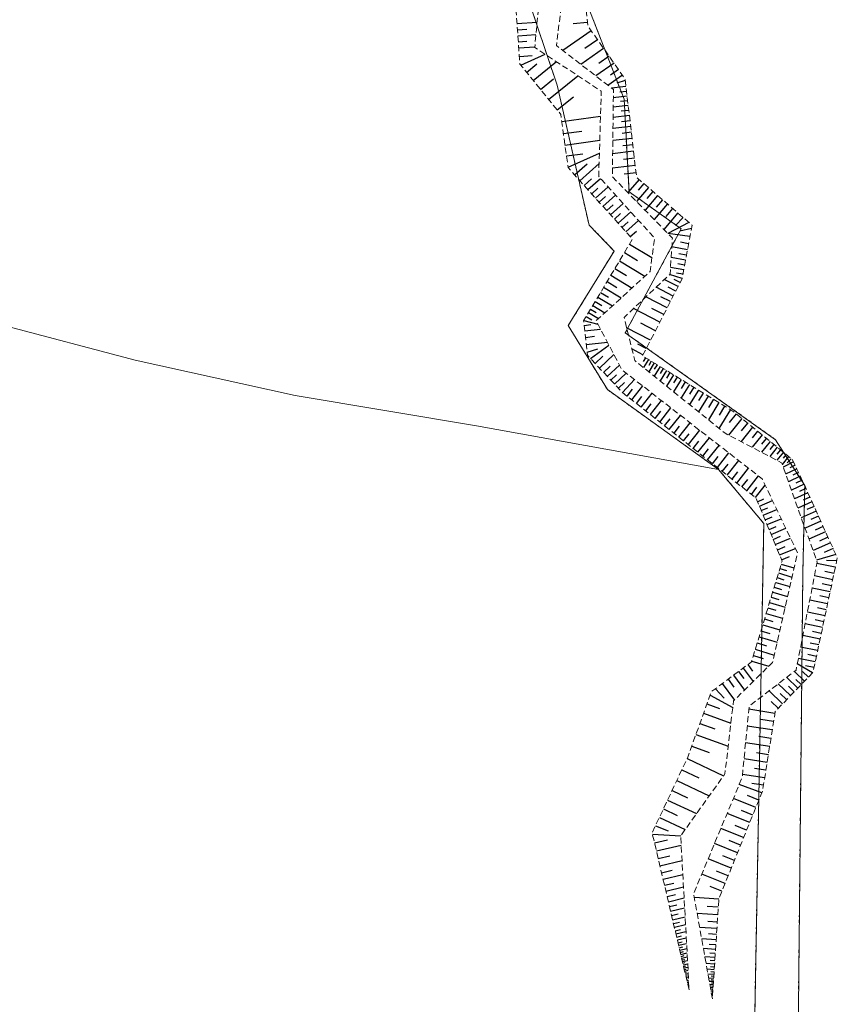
# Model space of a CAD drawing. Header units: metres. Extents: x 7523615 to 7533948, y 5492686 to 5502120.
# Tile 146 of 256: x 7531229 to 7531366, y 5496048 to 5496212. Entities that reach past the tile are written whole.
import ezdxf

# ---------------------------------------------------------------- set-up
doc = ezdxf.new("R2010")
doc.units = ezdxf.units.M
for name, pattern in [('1.0_0.5', [1.5, 1, -0.5]), ('219-500', [0]), ('egug-500', [1, 0.5, -0.5])]:
    doc.linetypes.add(name, pattern=pattern)
doc.layers.get('0').update_dxf_attribs({"color": 2, "lineweight": 5})

# ---------------------------------------------------------------- blocks, each defined once
blk = doc.blocks.new('203')
at = {"linetype": 'Continuous', "lineweight": 0}
h = blk.add_hatch(color=0, dxfattribs=at)
edge = h.paths.add_edge_path()
edge.add_arc((0, 0), 0.045, 0, 360)

msp = doc.modelspace()

# ---------------------------------------------------------------- linework, layer by layer
at = {"layer": '000 Inne (niezydentyfikowane)', "color": 7, "linetype": 'CONTINUOUS', "lineweight": 25, "flags": 128}
for points in [[(7531312.18, 5496211.15), (7531315.53, 5496211.4)], [(7531323.91, 5496211.33), (7531321.53, 5496211.09)], [(7531312.26, 5496210.1), (7531313.85, 5496210.22)], [(7531312.33, 5496209.11), (7531315.34, 5496209.33)], [(7531324.55, 5496209.96), (7531319.84, 5496206.67)], [(7531312.4, 5496208.14), (7531313.83, 5496208.25)], [(7531312.48, 5496207.11), (7531315.15, 5496207.31)], [(7531325.6, 5496208.47), (7531323.48, 5496206.98)], [(7531312.59, 5496205.67), (7531314.73, 5496205.86)], [(7531312.82, 5496204.23), (7531316.87, 5496206.06)], [(7531326.6, 5496207.03), (7531322.8, 5496204.37)], [(7531327.52, 5496205.72), (7531325.82, 5496204.53)], [(7531313.79, 5496203.03), (7531315.51, 5496204.43)], [(7531314.88, 5496201.69), (7531318.74, 5496204.82)], [(7531328.34, 5496204.55), (7531325.31, 5496202.43)], [(7531317.43, 5496198.54), (7531322.29, 5496202.48)], [(7531329.74, 5496202.56), (7531327.33, 5496200.87)], [(7531329.08, 5496203.5), (7531327.73, 5496202.55)], [(7531316.09, 5496200.19), (7531318.26, 5496201.95)], [(7531330.22, 5496201.68), (7531328.79, 5496201.26)], [(7531330.33, 5496200.69), (7531327.92, 5496200.41)], [(7531330.43, 5496199.84), (7531329.33, 5496199.71)], [(7531318.87, 5496196.77), (7531321.58, 5496198.96)], [(7531330.7, 5496197.52), (7531328.21, 5496197.23)], [(7531330.52, 5496199.07), (7531328.22, 5496198.81)], [(7531330.61, 5496198.31), (7531329.41, 5496198.17)], [(7531330.9, 5496195.84), (7531328.19, 5496195.53)], [(7531330.8, 5496196.7), (7531329.5, 5496196.55)], [(7531319.63, 5496194.85), (7531326.09, 5496195.76)], [(7531331, 5496194.95), (7531329.59, 5496194.78)], [(7531319.91, 5496192.85), (7531322.97, 5496193.27)], [(7531331.11, 5496194.02), (7531328.16, 5496193.68)], [(7531331.22, 5496193.05), (7531329.69, 5496192.87)], [(7531320.17, 5496190.94), (7531325.97, 5496191.75)], [(7531331.34, 5496192.04), (7531328.14, 5496191.67)], [(7531331.47, 5496190.99), (7531329.8, 5496190.79)], [(7531320.43, 5496189.11), (7531323.17, 5496189.49)], [(7531320.69, 5496187.27), (7531325.91, 5496189.59)], [(7531331.59, 5496189.89), (7531328.11, 5496189.48)], [(7531321.77, 5496185.98), (7531323.84, 5496187.79)], [(7531322.67, 5496184.98), (7531325.85, 5496187.85)], [(7531331.73, 5496188.75), (7531329.91, 5496188.53)], [(7531331.87, 5496187.55), (7531328.09, 5496187.11)], [(7531332.01, 5496186.31), (7531330.04, 5496186.08)], [(7531323.37, 5496184.2), (7531324.59, 5496185.3)], [(7531324, 5496183.51), (7531326.08, 5496185.38)], [(7531332.51, 5496185.2), (7531330.63, 5496183.03)], [(7531333.3, 5496184.52), (7531332.33, 5496183.4)], [(7531324.62, 5496182.81), (7531325.66, 5496183.75)], [(7531325.25, 5496182.11), (7531327.34, 5496183.99)], [(7531334.06, 5496183.86), (7531332.07, 5496181.56)], [(7531334.82, 5496183.2), (7531333.8, 5496182.02)], [(7531325.87, 5496181.42), (7531326.92, 5496182.36)], [(7531326.5, 5496180.72), (7531328.59, 5496182.6)], [(7531327.76, 5496179.32), (7531329.85, 5496181.21)], [(7531335.6, 5496182.52), (7531333.5, 5496180.09)], [(7531337.24, 5496181.12), (7531335.01, 5496178.54)], [(7531336.41, 5496181.83), (7531335.33, 5496180.58)], [(7531327.13, 5496180.02), (7531328.18, 5496180.96)], [(7531328.39, 5496178.62), (7531329.44, 5496179.56)], [(7531329.02, 5496177.92), (7531331.12, 5496179.81)], [(7531338.96, 5496179.63), (7531336.61, 5496176.9)], [(7531338.09, 5496180.38), (7531336.94, 5496179.06)], [(7531329.66, 5496177.21), (7531330.71, 5496178.16)], [(7531330.31, 5496176.48), (7531332.42, 5496178.38)], [(7531340.78, 5496178.05), (7531337.32, 5496176.18)], [(7531339.86, 5496178.85), (7531338.59, 5496177.52)], [(7531331.04, 5496175.68), (7531332.09, 5496176.62)], [(7531340.98, 5496175.72), (7531337.32, 5496176.18)], [(7531341.21, 5496177.02), (7531339.27, 5496176.6)], [(7531340.75, 5496174.49), (7531339.39, 5496174.74)], [(7531330.07, 5496173.02), (7531332.24, 5496171.71)], [(7531330.92, 5496174.45), (7531334.66, 5496172.21)], [(7531340.57, 5496173.5), (7531337.96, 5496173.98)], [(7531329.24, 5496171.64), (7531333.49, 5496169.1)], [(7531340.24, 5496171.75), (7531337.84, 5496172.19)], [(7531340.4, 5496172.6), (7531339.15, 5496172.83)], [(7531328.49, 5496170.39), (7531330.43, 5496169.23)], [(7531339.95, 5496170.16), (7531337.74, 5496170.57)], [(7531339.81, 5496169.41), (7531338.75, 5496169.61)], [(7531340.09, 5496170.94), (7531338.94, 5496171.15)], [(7531327.18, 5496168.21), (7531328.79, 5496167.24)], [(7531327.81, 5496169.25), (7531331.34, 5496167.13)], [(7531339.01, 5496167.36), (7531336.71, 5496168.55)], [(7531339.68, 5496168.7), (7531337.57, 5496169.36)], [(7531339.36, 5496168.04), (7531338.33, 5496168.57)], [(7531326.09, 5496166.39), (7531327.43, 5496165.59)], [(7531326.61, 5496167.26), (7531329.55, 5496165.5)], [(7531338.2, 5496165.79), (7531335.35, 5496167.26)], [(7531338.63, 5496166.62), (7531337.34, 5496167.28)], [(7531325.19, 5496164.88), (7531326.3, 5496164.21)], [(7531325.62, 5496165.6), (7531328.06, 5496164.14)], [(7531337.2, 5496163.85), (7531333.66, 5496165.67)], [(7531337.72, 5496164.87), (7531336.14, 5496165.69)], [(7531324.09, 5496163.04), (7531325.76, 5496162.04)], [(7531324.43, 5496163.62), (7531325.36, 5496163.06)], [(7531324.8, 5496164.22), (7531326.82, 5496163.01)], [(7531335.95, 5496161.44), (7531331.57, 5496163.7)], [(7531336.61, 5496162.71), (7531334.64, 5496163.72)], [(7531323.29, 5496161.71), (7531325.64, 5496161.14)], [(7531323.7, 5496162.4), (7531324.63, 5496161.84)], [(7531323.34, 5496160.91), (7531324.49, 5496161.03)], [(7531323.45, 5496159.98), (7531326.09, 5496160.28)], [(7531334.41, 5496158.45), (7531330.44, 5496160.5)], [(7531335.22, 5496160.02), (7531332.78, 5496161.28)], [(7531323.57, 5496158.92), (7531325.1, 5496159.09)], [(7531323.7, 5496157.72), (7531327.24, 5496158.11)], [(7531323.84, 5496156.46), (7531325.67, 5496157.03)], [(7531324.4, 5496155.41), (7531327.5, 5496157.61)], [(7531333.16, 5496156.03), (7531331.32, 5496156.98)], [(7531333.7, 5496157.06), (7531332.32, 5496157.77)], [(7531325.19, 5496154.57), (7531326.5, 5496155.8)], [(7531325.93, 5496153.79), (7531328.33, 5496156.05)], [(7531333.59, 5496155.53), (7531333.19, 5496154.89)], [(7531334.08, 5496155.23), (7531333.26, 5496153.88)], [(7531334.54, 5496154.95), (7531334.11, 5496154.24)], [(7531326.6, 5496153.07), (7531327.7, 5496154.11)], [(7531327.22, 5496152.41), (7531329.24, 5496154.31)], [(7531335.01, 5496154.66), (7531334.11, 5496153.19)], [(7531336, 5496154.05), (7531335.02, 5496152.45)], [(7531335.5, 5496154.36), (7531335.03, 5496153.6)], [(7531337.08, 5496153.4), (7531336.01, 5496151.66)], [(7531336.53, 5496153.73), (7531336.02, 5496152.9)], [(7531327.81, 5496151.79), (7531328.74, 5496152.66)], [(7531328.43, 5496151.13), (7531330.37, 5496152.96)], [(7531329.75, 5496149.73), (7531331.75, 5496151.89)], [(7531337.65, 5496153.05), (7531337.09, 5496152.14)], [(7531338.25, 5496152.68), (7531337.09, 5496150.79)], [(7531338.87, 5496152.3), (7531338.26, 5496151.32)], [(7531339.51, 5496151.9), (7531338.26, 5496149.85)], [(7531329.08, 5496150.44), (7531330.1, 5496151.4)], [(7531330.52, 5496149.12), (7531331.43, 5496150.27)], [(7531331.29, 5496148.51), (7531333.12, 5496150.82)], [(7531340.19, 5496151.49), (7531339.53, 5496150.42)], [(7531340.89, 5496151.06), (7531339.53, 5496148.83)], [(7531342.39, 5496150.14), (7531340.91, 5496147.72)], [(7531341.63, 5496150.61), (7531340.92, 5496149.45)], [(7531332.07, 5496147.9), (7531332.98, 5496149.06)], [(7531332.84, 5496147.28), (7531334.68, 5496149.61)], [(7531334.4, 5496146.05), (7531336.24, 5496148.39)], [(7531344.02, 5496149.14), (7531342.41, 5496146.51)], [(7531343.19, 5496149.65), (7531342.42, 5496148.39)], [(7531344.89, 5496148.61), (7531344.05, 5496147.24)], [(7531333.62, 5496146.67), (7531334.54, 5496147.83)], [(7531335.96, 5496144.81), (7531337.82, 5496147.16)], [(7531345.79, 5496148.06), (7531344.04, 5496145.2)], [(7531347.72, 5496146.88), (7531345.81, 5496143.77)], [(7531346.73, 5496147.48), (7531345.82, 5496145.99)], [(7531335.18, 5496145.43), (7531336.11, 5496146.61)], [(7531336.75, 5496144.19), (7531337.68, 5496145.37)], [(7531337.54, 5496143.57), (7531339.41, 5496145.93)], [(7531349.62, 5496145.4), (7531347.39, 5496142.65)], [(7531348.68, 5496146.17), (7531347.52, 5496144.74)], [(7531338.33, 5496142.94), (7531339.26, 5496144.13)], [(7531339.12, 5496142.32), (7531341, 5496144.69)], [(7531340.71, 5496141.06), (7531342.6, 5496143.45)], [(7531351.41, 5496143.94), (7531349.48, 5496141.56)], [(7531350.54, 5496144.65), (7531349.5, 5496143.37)], [(7531339.92, 5496141.69), (7531340.86, 5496142.88)], [(7531342.31, 5496139.79), (7531344.21, 5496142.2)], [(7531352.98, 5496142.67), (7531351.31, 5496140.61)], [(7531352.22, 5496143.28), (7531351.32, 5496142.18)], [(7531353.68, 5496142.1), (7531352.91, 5496141.14)], [(7531341.51, 5496140.43), (7531342.46, 5496141.62)], [(7531343.12, 5496139.16), (7531344.07, 5496140.36)], [(7531343.92, 5496138.52), (7531345.83, 5496140.94)], [(7531354.34, 5496141.56), (7531352.89, 5496139.78)], [(7531355.52, 5496140.61), (7531354.26, 5496139.07)], [(7531354.95, 5496141.07), (7531354.28, 5496140.24)], [(7531356.04, 5496140.18), (7531355.46, 5496139.46)], [(7531344.73, 5496137.88), (7531345.69, 5496139.09)], [(7531345.54, 5496137.24), (7531347.46, 5496139.67)], [(7531356.53, 5496139.78), (7531355.45, 5496138.45)], [(7531357.41, 5496139.07), (7531356.34, 5496137.74)], [(7531356.99, 5496139.41), (7531356.49, 5496138.79)], [(7531357.85, 5496138.71), (7531357.17, 5496138.02)], [(7531346.35, 5496136.6), (7531347.32, 5496137.81)], [(7531347.17, 5496135.95), (7531349.1, 5496138.4)], [(7531348.8, 5496134.66), (7531350.75, 5496137.12)], [(7531358.21, 5496138.21), (7531356.49, 5496137.33)], [(7531358.76, 5496137.04), (7531356.9, 5496136.16)], [(7531358.48, 5496137.63), (7531357.58, 5496137.21)], [(7531347.99, 5496135.31), (7531348.95, 5496136.53)], [(7531349.62, 5496134.01), (7531350.6, 5496135.24)], [(7531350.43, 5496133.37), (7531352.39, 5496135.84)], [(7531359.35, 5496135.79), (7531357.37, 5496134.86)], [(7531359.05, 5496136.42), (7531358.09, 5496135.97)], [(7531351.2, 5496132.77), (7531352.14, 5496133.96)], [(7531351.87, 5496132.24), (7531353.5, 5496134.3)], [(7531359.97, 5496134.47), (7531357.86, 5496133.48)], [(7531359.65, 5496135.14), (7531358.63, 5496134.66)], [(7531360.29, 5496133.77), (7531359.2, 5496133.28)], [(7531352.23, 5496131.56), (7531353.3, 5496132.01)], [(7531360.61, 5496133.05), (7531358.38, 5496132.04)], [(7531360.95, 5496132.31), (7531359.8, 5496131.79)], [(7531352.53, 5496130.83), (7531354.72, 5496131.74)], [(7531352.84, 5496130.08), (7531353.96, 5496130.54)], [(7531353.16, 5496129.32), (7531355.43, 5496130.26)], [(7531361.29, 5496131.55), (7531358.93, 5496130.49)], [(7531361.64, 5496130.77), (7531360.43, 5496130.23)], [(7531353.48, 5496128.54), (7531354.64, 5496129.02)], [(7531353.81, 5496127.75), (7531356.17, 5496128.72)], [(7531362, 5496129.98), (7531359.52, 5496128.86)], [(7531362.37, 5496129.16), (7531361.1, 5496128.58)], [(7531354.14, 5496126.94), (7531355.34, 5496127.44)], [(7531354.48, 5496126.12), (7531356.93, 5496127.13)], [(7531362.75, 5496128.31), (7531360.14, 5496127.13)], [(7531363.14, 5496127.45), (7531361.8, 5496126.84)], [(7531354.83, 5496125.28), (7531356.07, 5496125.8)], [(7531355.18, 5496124.43), (7531357.72, 5496125.48)], [(7531363.54, 5496126.56), (7531360.79, 5496125.32)], [(7531363.95, 5496125.65), (7531362.54, 5496125.01)], [(7531355.53, 5496123.57), (7531356.83, 5496124.1)], [(7531355.89, 5496122.7), (7531358.53, 5496123.79)], [(7531364.37, 5496124.72), (7531361.47, 5496123.41)], [(7531364.81, 5496123.76), (7531363.32, 5496123.09)], [(7531356.23, 5496121.88), (7531357.54, 5496122.42)], [(7531365.25, 5496122.77), (7531362.04, 5496121.83)], [(7531355.95, 5496120.44), (7531357.04, 5496120.11)], [(7531356.17, 5496121.17), (7531358.29, 5496120.53)], [(7531365.18, 5496120.63), (7531362.11, 5496121.29)], [(7531365.41, 5496121.73), (7531363.72, 5496121.78)], [(7531355.48, 5496118.92), (7531356.63, 5496118.57)], [(7531355.72, 5496119.69), (7531357.95, 5496119.01)], [(7531364.74, 5496118.57), (7531361.7, 5496119.21)], [(7531364.96, 5496119.59), (7531363.43, 5496119.92)], [(7531355, 5496117.32), (7531356.2, 5496116.96)], [(7531355.25, 5496118.13), (7531357.59, 5496117.42)], [(7531364.31, 5496116.54), (7531361.31, 5496117.18)], [(7531364.53, 5496117.55), (7531363.01, 5496117.87)], [(7531354.49, 5496115.65), (7531355.75, 5496115.26)], [(7531354.75, 5496116.49), (7531357.21, 5496115.75)], [(7531364.1, 5496115.54), (7531362.61, 5496115.86)], [(7531353.95, 5496113.88), (7531355.28, 5496113.48)], [(7531354.23, 5496114.77), (7531356.82, 5496113.99)], [(7531363.89, 5496114.54), (7531360.92, 5496115.17)], [(7531363.68, 5496113.55), (7531362.2, 5496113.87)], [(7531353.68, 5496112.97), (7531356.4, 5496112.14)], [(7531363.47, 5496112.57), (7531360.53, 5496113.19)], [(7531353.1, 5496111.07), (7531355.96, 5496110.2)], [(7531353.39, 5496112.03), (7531354.79, 5496111.61)], [(7531363.05, 5496110.61), (7531360.15, 5496111.23)], [(7531363.26, 5496111.58), (7531361.8, 5496111.89)], [(7531352.49, 5496109.07), (7531355.5, 5496108.16)], [(7531352.8, 5496110.08), (7531354.27, 5496109.64)], [(7531362.64, 5496108.68), (7531359.77, 5496109.28)], [(7531362.85, 5496109.64), (7531361.4, 5496109.95)], [(7531352.18, 5496108.04), (7531353.72, 5496107.57)], [(7531362.24, 5496106.76), (7531359.4, 5496107.36)], [(7531362.44, 5496107.72), (7531361.01, 5496108.02)], [(7531351.55, 5496105.95), (7531353.16, 5496105.46)], [(7531351.86, 5496106.99), (7531355.02, 5496106.03)], [(7531362.04, 5496105.81), (7531360.62, 5496106.11)], [(7531350.62, 5496104.44), (7531351.41, 5496103.37)], [(7531351.27, 5496105.03), (7531354.1, 5496104.17)], [(7531361.37, 5496103.04), (7531358.85, 5496104.54)], [(7531361.84, 5496104.87), (7531359.03, 5496105.47)], [(7531361.64, 5496103.93), (7531360.24, 5496104.23)], [(7531348.22, 5496102.66), (7531350.05, 5496100.19)], [(7531349.06, 5496103.28), (7531349.94, 5496102.1)], [(7531349.86, 5496103.87), (7531351.52, 5496101.63)], [(7531360.06, 5496101.69), (7531358.38, 5496103.31)], [(7531360.69, 5496102.34), (7531359.74, 5496103.27)], [(7531346.36, 5496101.28), (7531348.39, 5496098.54)], [(7531347.33, 5496102), (7531348.29, 5496100.7)], [(7531357.72, 5496099.27), (7531355.68, 5496101.24)], [(7531358.93, 5496100.51), (7531357.08, 5496102.31)], [(7531358.34, 5496099.9), (7531357.37, 5496100.84)], [(7531359.5, 5496101.1), (7531358.61, 5496101.96)], [(7531344.32, 5496099.34), (7531348.1, 5496097.27)], [(7531345.21, 5496100.42), (7531346.65, 5496098.85)], [(7531356.39, 5496097.9), (7531354.16, 5496100.06)], [(7531357.07, 5496098.6), (7531356.01, 5496099.63)], [(7531343.81, 5496097.9), (7531345.9, 5496097.15)], [(7531355.68, 5496097.16), (7531354.51, 5496098.3)], [(7531343.25, 5496096.34), (7531347.8, 5496094.71)], [(7531355.13, 5496096.3), (7531350.79, 5496096.99)], [(7531342.64, 5496094.65), (7531345.11, 5496093.76)], [(7531354.69, 5496093.55), (7531350.52, 5496094.21)], [(7531354.91, 5496094.95), (7531352.78, 5496095.29)], [(7531341.98, 5496092.81), (7531347.35, 5496090.88)], [(7531354.25, 5496090.78), (7531350.24, 5496091.42)], [(7531354.46, 5496092.15), (7531352.42, 5496092.48)], [(7531341.27, 5496090.84), (7531344.18, 5496089.79)], [(7531354.03, 5496089.44), (7531352.07, 5496089.75)], [(7531340.5, 5496088.78), (7531346.57, 5496085.92)], [(7531353.82, 5496088.13), (7531349.98, 5496088.74)], [(7531339.62, 5496086.91), (7531342.48, 5496085.56)], [(7531353.41, 5496085.57), (7531349.73, 5496086.16)], [(7531353.62, 5496086.84), (7531351.73, 5496087.14)], [(7531338.79, 5496085.14), (7531344.19, 5496082.59)], [(7531352.94, 5496083.09), (7531349.19, 5496084.5)], [(7531353.22, 5496084.34), (7531351.3, 5496084.64)], [(7531338, 5496083.47), (7531340.55, 5496082.27)], [(7531337.26, 5496081.89), (7531342.07, 5496079.62)], [(7531351.94, 5496080.63), (7531348.21, 5496082.14)], [(7531352.44, 5496081.87), (7531350.58, 5496082.62)], [(7531336.55, 5496080.4), (7531338.83, 5496079.33)], [(7531350.93, 5496078.14), (7531347.17, 5496079.66)], [(7531351.44, 5496079.39), (7531349.56, 5496080.15)], [(7531335.89, 5496078.99), (7531340.17, 5496076.97)], [(7531334.73, 5496076.2), (7531339.44, 5496075.93)], [(7531335.24, 5496077.61), (7531337.34, 5496076.77)], [(7531349.91, 5496075.63), (7531346.12, 5496077.17)], [(7531350.42, 5496076.89), (7531348.53, 5496077.65)], [(7531335.07, 5496074.77), (7531337.26, 5496075.28)], [(7531348.89, 5496073.1), (7531345.07, 5496074.65)], [(7531349.4, 5496074.37), (7531347.5, 5496075.14)], [(7531335.39, 5496073.41), (7531339.52, 5496074.39)], [(7531335.69, 5496072.14), (7531337.64, 5496072.59)], [(7531335.98, 5496070.93), (7531339.67, 5496071.8)], [(7531347.86, 5496070.56), (7531344.01, 5496072.12)], [(7531348.37, 5496071.83), (7531346.46, 5496072.61)], [(7531336.24, 5496069.79), (7531337.99, 5496070.2)], [(7531347.34, 5496069.28), (7531345.41, 5496070.06)], [(7531336.5, 5496068.71), (7531339.79, 5496069.48)], [(7531336.74, 5496067.69), (7531338.29, 5496068.06)], [(7531346.82, 5496067.99), (7531342.95, 5496069.56)], [(7531336.96, 5496066.73), (7531339.9, 5496067.42)], [(7531346.3, 5496066.71), (7531344.35, 5496067.49)], [(7531337.18, 5496065.82), (7531338.57, 5496066.15)], [(7531337.38, 5496064.96), (7531340.01, 5496065.58)], [(7531345.79, 5496065.41), (7531341.71, 5496065.67)], [(7531337.57, 5496064.15), (7531338.81, 5496064.44)], [(7531337.75, 5496063.38), (7531340.09, 5496063.93)], [(7531345.7, 5496064.04), (7531343.83, 5496064.16)], [(7531337.92, 5496062.66), (7531339.03, 5496062.92)], [(7531338.08, 5496061.97), (7531340.17, 5496062.46)], [(7531338.24, 5496061.33), (7531339.22, 5496061.56)], [(7531345.62, 5496062.76), (7531342.18, 5496062.98)], [(7531345.54, 5496061.58), (7531343.97, 5496061.69)], [(7531338.38, 5496060.72), (7531340.25, 5496061.15)], [(7531338.52, 5496060.14), (7531339.4, 5496060.35)], [(7531338.64, 5496059.59), (7531340.31, 5496059.99)], [(7531345.47, 5496060.5), (7531342.59, 5496060.69)], [(7531338.77, 5496059.08), (7531339.55, 5496059.26)], [(7531338.88, 5496058.59), (7531340.37, 5496058.94)], [(7531338.99, 5496058.13), (7531339.69, 5496058.3)], [(7531345.35, 5496058.61), (7531342.94, 5496058.77)], [(7531345.4, 5496059.52), (7531344.09, 5496059.6)], [(7531339.09, 5496057.7), (7531340.42, 5496058.01)], [(7531339.19, 5496057.29), (7531339.81, 5496057.43)], [(7531339.28, 5496056.9), (7531340.46, 5496057.18)], [(7531339.37, 5496056.53), (7531339.92, 5496056.67)], [(7531345.24, 5496057.02), (7531343.22, 5496057.15)], [(7531345.29, 5496057.78), (7531344.19, 5496057.85)], [(7531339.45, 5496056.19), (7531340.5, 5496056.44)], [(7531339.52, 5496055.86), (7531340.02, 5496055.98)], [(7531339.6, 5496055.55), (7531340.54, 5496055.77)], [(7531339.67, 5496055.26), (7531340.11, 5496055.36)], [(7531339.73, 5496054.98), (7531340.57, 5496055.18)], [(7531345.16, 5496055.69), (7531343.46, 5496055.8)], [(7531345.2, 5496056.33), (7531344.27, 5496056.39)], [(7531345.12, 5496055.11), (7531344.34, 5496055.16)], [(7531339.79, 5496054.72), (7531340.19, 5496054.82)], [(7531339.85, 5496054.47), (7531340.6, 5496054.64)], [(7531339.91, 5496054.2), (7531340.27, 5496054.29)], [(7531339.98, 5496053.94), (7531340.63, 5496054.09)], [(7531340.04, 5496053.67), (7531340.34, 5496053.74)], [(7531340.1, 5496053.41), (7531340.66, 5496053.54)], [(7531340.16, 5496053.14), (7531340.42, 5496053.2)], [(7531345.08, 5496054.58), (7531343.67, 5496054.67)], [(7531345.02, 5496053.64), (7531343.83, 5496053.72)], [(7531345.05, 5496054.09), (7531344.4, 5496054.13)], [(7531345, 5496053.23), (7531344.45, 5496053.27)], [(7531340.23, 5496052.88), (7531340.69, 5496052.99)], [(7531340.29, 5496052.61), (7531340.5, 5496052.66)], [(7531340.35, 5496052.35), (7531340.72, 5496052.43)], [(7531340.41, 5496052.08), (7531340.58, 5496052.12)], [(7531340.48, 5496051.82), (7531340.75, 5496051.88)], [(7531340.54, 5496051.55), (7531340.65, 5496051.58)], [(7531344.97, 5496052.86), (7531343.98, 5496052.92)], [(7531344.93, 5496052.2), (7531344.09, 5496052.25)], [(7531344.89, 5496051.65), (7531344.19, 5496051.7)], [(7531344.95, 5496052.51), (7531344.49, 5496052.54)], [(7531344.91, 5496051.91), (7531344.53, 5496051.94)], [(7531340.6, 5496051.29), (7531340.78, 5496051.33)], [(7531340.66, 5496051.02), (7531340.73, 5496051.04)], [(7531340.73, 5496050.76), (7531340.81, 5496050.78)], [(7531344.86, 5496051.12), (7531344.29, 5496051.16)], [(7531344.83, 5496050.6), (7531344.38, 5496050.63)], [(7531344.79, 5496050.07), (7531344.48, 5496050.09)], [(7531344.88, 5496051.39), (7531344.56, 5496051.41)], [(7531344.84, 5496050.86), (7531344.59, 5496050.88)], [(7531344.81, 5496050.33), (7531344.62, 5496050.35)], [(7531344.76, 5496049.55), (7531344.58, 5496049.56)], [(7531344.78, 5496049.81), (7531344.65, 5496049.82)], [(7531344.72, 5496049.02), (7531344.67, 5496049.02)], [(7531344.74, 5496049.28), (7531344.68, 5496049.29)]]:
    msp.add_lwpolyline(points, dxfattribs=at)
at = {"layer": '218-kontur użytku gruntowego', "color": 7, "linetype": 'egug-500', "lineweight": 18, "flags": 128}
for points in [[(7531313.72, 5496216.27), (7531318.87, 5496200.88)], [(7531330.01, 5496198.56), (7531324.58, 5496212.58)], [(7531318.87, 5496200.88), (7531324.19, 5496177.62)], [(7531330.85, 5496183.15), (7531330.01, 5496198.56)], [(7531339.53, 5496177), (7531330.85, 5496183.15)], [(7531324.19, 5496177.62), (7531328.36, 5496173.29)], [(7531330.22, 5496159.67), (7531339.53, 5496177)], [(7531328.36, 5496173.29), (7531320.72, 5496160.87)], [(7531320.72, 5496160.87), (7531327.23, 5496150.22)], [(7531355.24, 5496141.88), (7531330.22, 5496159.67)], [(7531327.23, 5496150.22), (7531345.75, 5496136.92)], [(7531360.08, 5496134.23), (7531355.24, 5496141.88)], [(7531345.75, 5496136.92), (7531353.26, 5496127.94)], [(7531359.76, 5496119.57), (7531360.08, 5496134.23)], [(7531353.26, 5496127.94), (7531351.65, 5496039.82)], [(7531359.45, 5496088.38), (7531359.76, 5496119.57)], [(7531358.84, 5496028.43), (7531359.45, 5496088.38)]]:
    msp.add_lwpolyline(points, dxfattribs=at)
at = {"layer": '219-działka ewidencyjna', "color": 3, "linetype": '219-500', "lineweight": 18, "flags": 128}
for points in [[(7531330.01, 5496198.56), (7531321.12, 5496221.52)], [(7531318.87, 5496200.88), (7531313.72, 5496216.27)], [(7531318.87, 5496200.88), (7531324.19, 5496177.62)], [(7531330.01, 5496198.56), (7531330.85, 5496183.15)], [(7531330.85, 5496183.15), (7531339.53, 5496177)], [(7531324.19, 5496177.62), (7531328.36, 5496173.29)], [(7531330.22, 5496159.67), (7531339.53, 5496177)], [(7531320.72, 5496160.87), (7531328.36, 5496173.29)], [(7531226.37, 5496160.98), (7531248.61, 5496155.1)], [(7531320.72, 5496160.87), (7531327.23, 5496150.22)], [(7531330.22, 5496159.67), (7531355.24, 5496141.88)], [(7531248.61, 5496155.1), (7531275.25, 5496149.24)], [(7531327.23, 5496150.22), (7531345.75, 5496136.92)], [(7531275.25, 5496149.24), (7531305.45, 5496144.21)], [(7531305.45, 5496144.21), (7531345.75, 5496136.92)], [(7531355.24, 5496141.88), (7531360.08, 5496134.23)], [(7531345.75, 5496136.92), (7531353.26, 5496127.94)], [(7531359.76, 5496119.57), (7531360.08, 5496134.23)], [(7531351.65, 5496039.82), (7531353.26, 5496127.94)], [(7531358.8, 5496025.01), (7531359.76, 5496119.57)]]:
    msp.add_lwpolyline(points, dxfattribs=at)
at = {"layer": 'skarpa nieumocniona', "color": 7, "linetype": '1.0_0.5', "lineweight": 18, "flags": 128}
for points in [[(7531340.84, 5496050.27), (7531334.68, 5496076.43), (7531340.62, 5496089.03), (7531344.53, 5496099.92), (7531351.22, 5496104.88), (7531356.32, 5496121.67), (7531351.99, 5496132.14), (7531329.76, 5496149.72), (7531323.9, 5496155.94), (7531323.26, 5496161.66), (7531331.41, 5496175.26), (7531320.7, 5496187.17), (7531319.46, 5496196.04), (7531312.68, 5496204.4), (7531311.98, 5496213.85), (7531303.13, 5496231.36), (7531313.84, 5496243.99), (7531318.09, 5496272.08), (7531320.24, 5496317.56), (7531315.28, 5496336.2), (7531312.8, 5496354.81), (7531309.82, 5496386.71), (7531311.74, 5496407.21), (7531306.18, 5496422.55), (7531309.65, 5496433.32), (7531306.3, 5496450.82), (7531309.67, 5496461.61), (7531314.29, 5496463.84), (7531309.71, 5496446.3), (7531313.35, 5496433.74), (7531309.55, 5496422.22), (7531315.18, 5496408.97), (7531312.12, 5496393.05), (7531314.53, 5496366.83), (7531318.71, 5496354.68), (7531316.78, 5496335.86), (7531319.31, 5496326.32), (7531325.44, 5496321.04), (7531322.82, 5496307.96), (7531323.36, 5496294.52), (7531317.62, 5496244.83), (7531307.39, 5496232.48), (7531316.08, 5496217.21), (7531315.14, 5496207.2), (7531326.21, 5496199.89), (7531325.79, 5496185.7), (7531335.08, 5496175.43), (7531334.35, 5496169.89), (7531325.36, 5496161.67), (7531329.67, 5496153.5), (7531352.98, 5496135.38), (7531358.87, 5496123.08), (7531354.74, 5496104.8), (7531348.23, 5496098.39), (7531346.8, 5496086.24), (7531339.44, 5496075.94)], [(7531340.84, 5496050.27), (7531334.68, 5496076.43), (7531340.62, 5496089.03), (7531344.53, 5496099.92), (7531351.22, 5496104.88), (7531356.32, 5496121.67), (7531351.99, 5496132.14), (7531329.76, 5496149.72), (7531323.9, 5496155.94), (7531323.26, 5496161.66), (7531331.41, 5496175.26), (7531320.7, 5496187.17), (7531319.46, 5496196.04), (7531312.68, 5496204.4), (7531311.98, 5496213.85), (7531303.13, 5496231.36), (7531313.84, 5496243.99), (7531318.09, 5496272.08), (7531320.24, 5496317.56), (7531315.28, 5496336.2), (7531312.8, 5496354.81), (7531309.82, 5496386.71), (7531311.74, 5496407.21), (7531306.18, 5496422.55), (7531309.65, 5496433.32), (7531306.3, 5496450.82), (7531309.67, 5496461.61), (7531314.29, 5496463.84), (7531309.71, 5496446.3), (7531313.35, 5496433.74), (7531309.55, 5496422.22), (7531315.18, 5496408.97), (7531312.12, 5496393.05), (7531314.53, 5496366.83), (7531318.71, 5496354.68), (7531316.78, 5496335.86), (7531319.31, 5496326.32), (7531325.44, 5496321.04), (7531322.82, 5496307.96), (7531323.36, 5496294.52), (7531317.62, 5496244.83), (7531307.39, 5496232.48), (7531316.08, 5496217.21), (7531315.14, 5496207.2), (7531326.21, 5496199.89), (7531325.79, 5496185.7), (7531335.08, 5496175.43), (7531334.35, 5496169.89), (7531325.36, 5496161.67), (7531329.67, 5496153.5), (7531352.98, 5496135.38), (7531358.87, 5496123.08), (7531354.74, 5496104.8), (7531348.23, 5496098.39), (7531346.8, 5496086.24), (7531339.44, 5496075.94)], [(7531319.65, 5496462.7), (7531316.42, 5496448.51), (7531319.05, 5496434), (7531317.41, 5496424.2), (7531322.66, 5496412.75), (7531321.7, 5496395.86), (7531321.94, 5496369.46), (7531324.06, 5496357.07), (7531324.22, 5496340.1), (7531326.64, 5496333.41), (7531332.75, 5496327.47), (7531332.52, 5496307.44), (7531330.68, 5496294.33), (7531327.28, 5496269.32), (7531323.11, 5496243.5), (7531319.03, 5496233.01), (7531323.16, 5496218.57), (7531323.96, 5496210.81), (7531330.19, 5496201.91), (7531332.1, 5496185.55), (7531341.32, 5496177.59), (7531339.67, 5496168.64), (7531333.07, 5496155.85), (7531348.03, 5496146.69), (7531358.05, 5496138.55), (7531360.08, 5496134.23), (7531365.51, 5496122.2), (7531361.47, 5496103.14), (7531355.18, 5496096.64), (7531353.07, 5496083.42), (7531345.79, 5496065.46), (7531344.71, 5496048.8), (7531341.59, 5496066.32), (7531349.68, 5496085.67), (7531350.84, 5496097.51), (7531358.65, 5496103.52), (7531362.15, 5496121.51), (7531356.23, 5496138.04), (7531346.84, 5496142.94), (7531331.8, 5496155.05), (7531330.01, 5496162.23), (7531337.67, 5496169.45), (7531338.05, 5496175.43), (7531328.07, 5496185.65), (7531328.24, 5496200.16), (7531318.74, 5496207.52), (7531320.25, 5496219.56), (7531309.86, 5496232.5), (7531319.78, 5496244.41), (7531323.26, 5496271.3), (7531327.27, 5496294.13), (7531326.27, 5496307.57), (7531328.33, 5496321.46), (7531322.95, 5496327.97), (7531320.36, 5496338.33), (7531321.54, 5496356.87), (7531317.48, 5496367.96), (7531314.11, 5496394.4), (7531317.56, 5496415.36), (7531313.02, 5496423.14), (7531316.65, 5496434.03), (7531311.82, 5496447.52), (7531315.64, 5496460.67)], [(7531319.65, 5496462.7), (7531316.42, 5496448.51), (7531319.05, 5496434), (7531317.41, 5496424.2), (7531322.66, 5496412.75), (7531321.7, 5496395.86), (7531321.94, 5496369.46), (7531324.06, 5496357.07), (7531324.22, 5496340.1), (7531326.64, 5496333.41), (7531332.75, 5496327.47), (7531332.52, 5496307.44), (7531330.68, 5496294.33), (7531327.28, 5496269.32), (7531323.11, 5496243.5), (7531319.03, 5496233.01), (7531323.16, 5496218.57), (7531323.96, 5496210.81), (7531330.19, 5496201.91), (7531332.1, 5496185.55), (7531341.32, 5496177.59), (7531339.67, 5496168.64), (7531333.07, 5496155.85), (7531348.03, 5496146.69), (7531358.05, 5496138.55), (7531360.08, 5496134.23), (7531365.51, 5496122.2), (7531361.47, 5496103.14), (7531355.18, 5496096.64), (7531353.07, 5496083.42), (7531345.79, 5496065.46), (7531344.71, 5496048.8), (7531341.59, 5496066.32), (7531349.68, 5496085.67), (7531350.84, 5496097.51), (7531358.65, 5496103.52), (7531362.15, 5496121.51), (7531356.23, 5496138.04), (7531346.84, 5496142.94), (7531331.8, 5496155.05), (7531330.01, 5496162.23), (7531337.67, 5496169.45), (7531338.05, 5496175.43), (7531328.07, 5496185.65), (7531328.24, 5496200.16), (7531318.74, 5496207.52), (7531320.25, 5496219.56), (7531309.86, 5496232.5), (7531319.78, 5496244.41), (7531323.26, 5496271.3), (7531327.27, 5496294.13), (7531326.27, 5496307.57), (7531328.33, 5496321.46), (7531322.95, 5496327.97), (7531320.36, 5496338.33), (7531321.54, 5496356.87), (7531317.48, 5496367.96), (7531314.11, 5496394.4), (7531317.56, 5496415.36), (7531313.02, 5496423.14), (7531316.65, 5496434.03), (7531311.82, 5496447.52), (7531315.64, 5496460.67)]]:
    msp.add_lwpolyline(points, close=True, dxfattribs=at)

# ---------------------------------------------------------------- block references
at = {"layer": '203-punkt graniczny', "color": 3, "linetype": 'CONTINUOUS', "lineweight": 18}
for p in [(7531318.87, 5496200.88), (7531330.01, 5496198.56), (7531330.85, 5496183.15), (7531324.19, 5496177.62), (7531339.53, 5496177), (7531328.36, 5496173.29), (7531320.72, 5496160.87), (7531330.22, 5496159.67), (7531248.61, 5496155.1), (7531327.23, 5496150.22), (7531275.25, 5496149.24), (7531305.45, 5496144.21), (7531355.24, 5496141.88), (7531345.75, 5496136.92), (7531360.08, 5496134.23), (7531353.26, 5496127.94), (7531359.76, 5496119.57)]:
    msp.add_blockref('203', p, dxfattribs=at)

doc.saveas('drawing.dxf')
